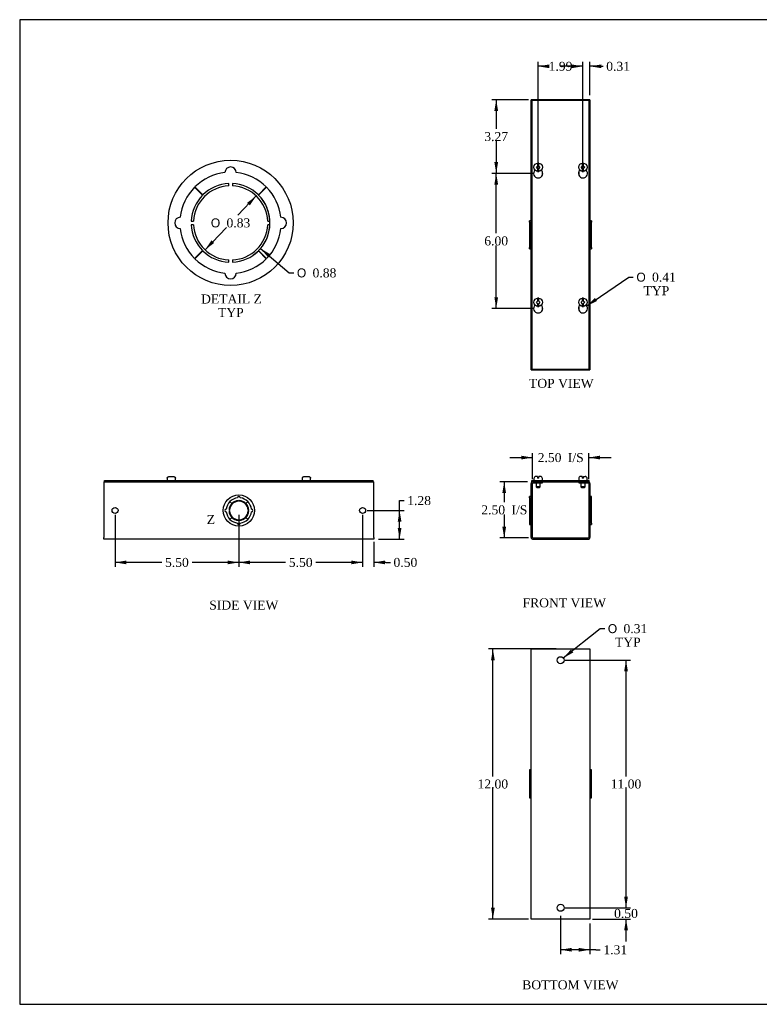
# Model space of a CAD drawing. Header units: inches. Extents: x 0.2 to 65.9, y -0.4 to 43.8.
# Tile 1 of 4: x 0.2 to 33, y 0.1 to 43.8. Entities that reach past the tile are written whole.
import ezdxf
from ezdxf.enums import TextEntityAlignment as Align
from ezdxf.lldxf.tags import DXFTag

# ---------------------------------------------------------------- set-up
doc = ezdxf.new("R2010")
doc.units = ezdxf.units.IN
doc.header["$MEASUREMENT"] = 0
for name, color, linetype in [('COM56306-1', 7, 'Continuous'), ('COM70721-1', 7, 'Continuous'), ('Default', 7, 'Continuous'), ('SCS19515', 7, 'Continuous')]:
    doc.layers.add(name, color=color, linetype=linetype)
doc.styles.add('SEACAD_Solid_Edge_ANSI1_Symbols', font='txt')
doc.styles.add('SEACAD_Times_New_Roman', font='times.ttf')
tags = doc.linetypes.add('CENTER2', pattern=[1.125, 0.75, -0.125, 0.125, -0.125]).pattern_tags.tags
tags[10:11] = [DXFTag(74, 4), DXFTag(75, 0), DXFTag(340, '0'), DXFTag(46, 0.0), DXFTag(50, 0.0), DXFTag(44, 0.0), DXFTag(45, 0.0)]
tags[8:9] = [DXFTag(74, 4), DXFTag(75, 0), DXFTag(340, '0'), DXFTag(46, 0.0), DXFTag(50, 0.0), DXFTag(44, 0.0), DXFTag(45, 0.0)]
tags[6:7] = [DXFTag(74, 4), DXFTag(75, 0), DXFTag(340, '0'), DXFTag(46, 0.0), DXFTag(50, 0.0), DXFTag(44, 0.0), DXFTag(45, 0.0)]
tags[4:5] = [DXFTag(74, 4), DXFTag(75, 0), DXFTag(340, '0'), DXFTag(46, 0.0), DXFTag(50, 0.0), DXFTag(44, 0.0), DXFTag(45, 0.0)]
doc.dimstyles.new('HAMMOND_(STH_-_66x44)', dxfattribs={"dimtxt": 0.4, "dimasz": 0.5, "dimexe": 0.2, "dimexo": 0.2, "dimgap": 0.1, "dimtad": 0, "dimtih": 1, "dimtoh": 1, "dimzin": 0, "dimdsep": 46, "dimtxsty": 'SEACAD_Times_New_Roman', "dimblk1": '_SE_FILLED', "dimblk2": '_SE_FILLED', "dimsah": 1, "dimcen": 0.2, "dimadec": 0, "dimazin": 0, "dimtfac": 0.8, "dimtofl": 0, "dimtmove": 0, "dimatfit": 3, "dimfxl": 1, "dimtolj": 1, "dimtzin": 0, "dimarcsym": 0})

# ---------------------------------------------------------------- blocks, each defined once
blk = doc.blocks.new('SE')
at = {"layer": 'COM56306-1', "color": 7, "linetype": 'Continuous'}
for p, q in [((22.923, 23.371), (25.474, 23.371)), ((22.923, 23.314), (22.923, 23.371)), ((22.923, 23.314), (22.978, 23.314)), ((23.142, 23.314), (25.256, 23.314)), ((25.42, 23.314), (25.474, 23.314)), ((25.474, 23.314), (25.474, 23.371))]:
    blk.add_line(p, q, dxfattribs=at)
at = {"layer": 'COM70721-1', "color": 7, "linetype": 'Continuous'}
for p, q in [((22.892, 20.843), (22.892, 23.228)), ((22.949, 20.843), (22.949, 23.228)), ((22.978, 23.314), (23.142, 23.314)), ((22.978, 23.257), (23.142, 23.257)), ((23.142, 23.257), (23.142, 23.314)), ((23.142, 23.257), (23.392, 23.257)), ((23.392, 23.257), (23.392, 23.314)), ((25.006, 23.314), (25.006, 23.257)), ((25.006, 23.257), (25.256, 23.257)), ((25.256, 23.314), (25.42, 23.314)), ((25.256, 23.257), (25.256, 23.314)), ((25.256, 23.257), (25.42, 23.257)), ((25.449, 23.228), (25.449, 20.843)), ((25.506, 23.228), (25.506, 20.843)), ((22.82, 22.595), (22.82, 22.657)), ((22.892, 22.657), (22.82, 22.657)), ((22.82, 22.595), (22.892, 22.595)), ((22.82, 22.595), (22.82, 22.435)), ((22.82, 22.435), (22.892, 22.435)), ((22.82, 22.435), (22.82, 22.432)), ((22.82, 22.432), (22.892, 22.432)), ((22.82, 22.432), (22.82, 22.098)), ((25.578, 22.657), (25.506, 22.657)), ((25.578, 22.595), (25.506, 22.595)), ((25.578, 22.435), (25.506, 22.435)), ((25.578, 22.432), (25.506, 22.432)), ((25.578, 22.595), (25.578, 22.657)), ((25.578, 22.435), (25.578, 22.595)), ((25.578, 22.432), (25.578, 22.435)), ((25.578, 22.098), (25.578, 22.432)), ((22.82, 22.098), (22.892, 22.098)), ((22.82, 22.098), (22.82, 21.973)), ((22.82, 21.973), (22.892, 21.973)), ((22.82, 21.973), (22.82, 21.64)), ((25.578, 22.098), (25.506, 22.098)), ((25.578, 21.973), (25.506, 21.973)), ((25.578, 21.973), (25.578, 22.098)), ((25.578, 21.64), (25.578, 21.973)), ((22.82, 21.64), (22.892, 21.64)), ((22.82, 21.64), (22.82, 21.636)), ((22.82, 21.636), (22.892, 21.636)), ((22.82, 21.636), (22.82, 21.477)), ((22.82, 21.477), (22.892, 21.477)), ((22.82, 21.477), (22.82, 21.414)), ((25.578, 21.64), (25.506, 21.64)), ((25.578, 21.636), (25.506, 21.636)), ((25.578, 21.477), (25.506, 21.477)), ((25.578, 21.636), (25.578, 21.64)), ((25.578, 21.477), (25.578, 21.636)), ((25.578, 21.477), (25.578, 21.414)), ((22.82, 21.414), (22.892, 21.414)), ((25.506, 21.414), (25.578, 21.414)), ((22.978, 20.814), (25.42, 20.814)), ((22.978, 20.757), (25.42, 20.757))]:
    blk.add_line(p, q, dxfattribs=at)
for centre, radius, start, end in [((22.978, 23.228), 0.086, 90, 180), ((22.978, 23.228), 0.029, 90, 180), ((25.42, 23.228), 0.086, 0, 90), ((25.42, 23.228), 0.029, 0, 90), ((22.978, 20.843), 0.086, 180, 270), ((22.978, 20.843), 0.029, 180, 270), ((25.42, 20.843), 0.086, 270, 0), ((25.42, 20.843), 0.029, 270, 0)]:
    blk.add_arc(centre, radius, start, end, dxfattribs=at)
at = {"layer": 'SCS19515', "color": 7, "linetype": 'Continuous'}
for p, q in [((23.017, 23.456), (23.017, 23.396)), ((23.174, 23.546), (23.107, 23.546)), ((23.109, 23.257), (23.109, 23.089)), ((23.174, 23.546), (23.174, 23.471)), ((23.234, 23.471), (23.174, 23.471)), ((23.302, 23.546), (23.234, 23.546)), ((23.234, 23.471), (23.234, 23.546)), ((23.299, 23.089), (23.299, 23.257)), ((23.392, 23.396), (23.392, 23.456)), ((25.006, 23.456), (25.006, 23.396)), ((25.163, 23.546), (25.096, 23.546)), ((25.098, 23.257), (25.098, 23.089)), ((25.163, 23.546), (25.163, 23.471)), ((25.223, 23.471), (25.163, 23.471)), ((25.223, 23.546), (25.291, 23.546)), ((25.223, 23.471), (25.223, 23.546)), ((25.288, 23.089), (25.288, 23.257)), ((25.381, 23.396), (25.381, 23.456)), ((23.299, 23.089), (23.109, 23.089)), ((23.109, 23.089), (23.139, 23.059)), ((23.139, 23.059), (23.269, 23.059)), ((23.269, 23.059), (23.299, 23.089)), ((25.288, 23.089), (25.098, 23.089)), ((25.098, 23.089), (25.128, 23.059)), ((25.128, 23.059), (25.258, 23.059)), ((25.258, 23.059), (25.288, 23.089))]:
    blk.add_line(p, q, dxfattribs=at)
for centre, radius, start, end in [((23.107, 23.456), 0.09, 90, 180), ((23.042, 23.396), 0.025, 180, 270), ((23.302, 23.456), 0.09, 0, 90), ((23.367, 23.396), 0.025, 270, 0), ((25.096, 23.456), 0.09, 90, 180), ((25.031, 23.396), 0.025, 180, 270), ((25.291, 23.456), 0.09, 0, 90), ((25.356, 23.396), 0.025, 270, 0)]:
    blk.add_arc(centre, radius, start, end, dxfattribs=at)
blk = doc.blocks.new('SE1')
at = {"layer": 'COM56306-1', "color": 7, "linetype": 'Continuous'}
for p, q in [((22.923, 40.253), (22.923, 28.315)), ((25.474, 40.253), (22.923, 40.253)), ((25.474, 28.315), (25.474, 40.253)), ((22.923, 28.315), (25.474, 28.315))]:
    blk.add_line(p, q, dxfattribs=at)
for centre in [(23.204, 37.012), (25.193, 37.012), (23.204, 31.012), (25.193, 31.012)]:
    blk.add_arc(centre, 0.203, 133.5511, 46.4489, dxfattribs=at)
at = {"layer": 'COM70721-1', "color": 7, "linetype": 'Continuous'}
for p, q in [((22.892, 28.284), (22.892, 40.284)), ((22.978, 40.284), (22.892, 40.284)), ((23.142, 40.284), (22.978, 40.284)), ((25.256, 40.284), (23.142, 40.284)), ((23.142, 40.253), (23.142, 40.284)), ((25.42, 40.284), (25.256, 40.284)), ((25.256, 40.284), (25.256, 40.253)), ((25.506, 40.284), (25.42, 40.284)), ((25.506, 40.284), (25.506, 28.284)), ((23.392, 36.934), (23.392, 37.09)), ((25.006, 37.09), (25.006, 36.934)), ((22.82, 34.843), (22.82, 34.906)), ((22.892, 34.906), (22.82, 34.906)), ((22.82, 34.843), (22.892, 34.843)), ((22.82, 34.843), (22.82, 34.684)), ((22.82, 34.684), (22.892, 34.684)), ((22.82, 34.684), (22.82, 34.68)), ((22.82, 34.68), (22.892, 34.68)), ((22.82, 34.68), (22.82, 34.347)), ((25.578, 34.906), (25.506, 34.906)), ((25.578, 34.843), (25.506, 34.843)), ((25.578, 34.684), (25.506, 34.684)), ((25.578, 34.68), (25.506, 34.68)), ((25.578, 34.906), (25.578, 34.843)), ((25.578, 34.684), (25.578, 34.843)), ((25.578, 34.68), (25.578, 34.684)), ((25.578, 34.347), (25.578, 34.68)), ((22.82, 34.347), (22.892, 34.347)), ((22.82, 34.347), (22.82, 34.222)), ((22.82, 34.222), (22.892, 34.222)), ((22.82, 34.222), (22.82, 33.888)), ((25.578, 34.347), (25.506, 34.347)), ((25.578, 34.222), (25.506, 34.222)), ((25.578, 34.222), (25.578, 34.347)), ((25.578, 33.888), (25.578, 34.222)), ((22.82, 33.888), (22.82, 33.885)), ((22.82, 33.888), (22.892, 33.888)), ((22.82, 33.885), (22.892, 33.885)), ((22.82, 33.885), (22.82, 33.725)), ((22.82, 33.725), (22.892, 33.725)), ((22.82, 33.663), (22.82, 33.725)), ((25.578, 33.888), (25.506, 33.888)), ((25.578, 33.885), (25.506, 33.885)), ((25.578, 33.725), (25.506, 33.725)), ((25.578, 33.885), (25.578, 33.888)), ((25.578, 33.725), (25.578, 33.885)), ((25.578, 33.725), (25.578, 33.663)), ((22.82, 33.663), (22.892, 33.663)), ((25.506, 33.663), (25.578, 33.663)), ((23.392, 30.934), (23.392, 31.09)), ((25.006, 31.09), (25.006, 30.934)), ((22.892, 28.284), (22.978, 28.284)), ((22.978, 28.284), (23.142, 28.284)), ((23.142, 28.284), (23.142, 28.315)), ((23.142, 28.284), (25.256, 28.284)), ((25.256, 28.315), (25.256, 28.284)), ((25.256, 28.284), (25.42, 28.284)), ((25.42, 28.284), (25.506, 28.284))]:
    blk.add_line(p, q, dxfattribs=at)
at = {"layer": 'SCS19515', "color": 7, "linetype": 'Continuous'}
for p, q in [((23.125, 37.284), (23.174, 37.333)), ((23.174, 37.235), (23.125, 37.284)), ((23.174, 37.468), (23.174, 37.377)), ((23.174, 37.377), (23.174, 37.333)), ((23.174, 37.235), (23.174, 37.191)), ((23.174, 37.191), (23.174, 37.1)), ((23.234, 37.377), (23.234, 37.468)), ((23.234, 37.333), (23.234, 37.377)), ((23.234, 37.333), (23.283, 37.284)), ((23.283, 37.284), (23.234, 37.235)), ((23.234, 37.191), (23.234, 37.235)), ((23.234, 37.1), (23.234, 37.191)), ((25.114, 37.284), (25.163, 37.333)), ((25.163, 37.235), (25.114, 37.284)), ((25.163, 37.468), (25.163, 37.377)), ((25.163, 37.377), (25.163, 37.333)), ((25.163, 37.235), (25.163, 37.191)), ((25.163, 37.191), (25.163, 37.1)), ((25.223, 37.377), (25.223, 37.468)), ((25.223, 37.333), (25.223, 37.377)), ((25.223, 37.333), (25.272, 37.284)), ((25.272, 37.284), (25.223, 37.235)), ((25.223, 37.191), (25.223, 37.235)), ((25.223, 37.1), (25.223, 37.191)), ((23.125, 31.284), (23.174, 31.333)), ((23.174, 31.235), (23.125, 31.284)), ((23.174, 31.468), (23.174, 31.377)), ((23.174, 31.377), (23.174, 31.333)), ((23.174, 31.235), (23.174, 31.191)), ((23.174, 31.191), (23.174, 31.1)), ((23.234, 31.377), (23.234, 31.468)), ((23.234, 31.333), (23.234, 31.377)), ((23.234, 31.333), (23.283, 31.284)), ((23.283, 31.284), (23.234, 31.235)), ((23.234, 31.191), (23.234, 31.235)), ((23.234, 31.1), (23.234, 31.191)), ((25.114, 31.284), (25.163, 31.333)), ((25.163, 31.235), (25.114, 31.284)), ((25.163, 31.468), (25.163, 31.377)), ((25.163, 31.377), (25.163, 31.333)), ((25.163, 31.235), (25.163, 31.191)), ((25.163, 31.191), (25.163, 31.1)), ((25.223, 31.377), (25.223, 31.468)), ((25.223, 31.333), (25.223, 31.377)), ((25.223, 31.333), (25.272, 31.284)), ((25.272, 31.284), (25.223, 31.235)), ((25.223, 31.191), (25.223, 31.235)), ((25.223, 31.1), (25.223, 31.191))]:
    blk.add_line(p, q, dxfattribs=at)
for centre in [(23.204, 37.284), (25.193, 37.284), (23.204, 31.284), (25.193, 31.284)]:
    blk.add_circle(centre, 0.187, dxfattribs=at)
for centre, start, end in [((23.204, 37.284), 80.7303, 99.2697), ((25.193, 37.284), 80.7303, 99.2697), ((23.204, 37.284), 260.7303, 279.2697), ((25.193, 37.284), 260.7303, 279.2697), ((23.204, 31.284), 80.7303, 99.2697), ((23.204, 31.284), 260.7303, 279.2697), ((25.193, 31.284), 80.7303, 99.2697), ((25.193, 31.284), 260.7303, 279.2697)]:
    blk.add_arc(centre, 0.186, start, end, dxfattribs=at)
blk = doc.blocks.new('SE2')
at = {"layer": 'COM70721-1', "color": 7, "linetype": 'Continuous'}
for p, q in [((22.892, 15.886), (22.978, 15.886)), ((22.892, 3.886), (22.892, 15.886)), ((22.978, 15.886), (25.42, 15.886)), ((25.42, 15.886), (25.506, 15.886)), ((25.506, 15.886), (25.506, 3.886)), ((22.82, 10.508), (22.82, 10.445)), ((22.892, 10.508), (22.82, 10.508)), ((25.578, 10.508), (25.506, 10.508)), ((25.578, 10.445), (25.578, 10.508)), ((22.82, 10.445), (22.892, 10.445)), ((22.82, 10.445), (22.82, 10.286)), ((22.82, 10.286), (22.892, 10.286)), ((22.82, 10.286), (22.82, 10.282)), ((22.82, 10.282), (22.892, 10.282)), ((22.82, 10.282), (22.82, 9.949)), ((25.578, 10.445), (25.506, 10.445)), ((25.578, 10.286), (25.506, 10.286)), ((25.578, 10.282), (25.506, 10.282)), ((25.578, 10.286), (25.578, 10.445)), ((25.578, 10.282), (25.578, 10.286)), ((25.578, 9.949), (25.578, 10.282)), ((22.82, 9.949), (22.892, 9.949)), ((22.82, 9.949), (22.82, 9.824)), ((22.82, 9.824), (22.892, 9.824)), ((22.82, 9.824), (22.82, 9.49)), ((25.578, 9.949), (25.506, 9.949)), ((25.578, 9.824), (25.506, 9.824)), ((25.578, 9.824), (25.578, 9.949)), ((25.578, 9.49), (25.578, 9.824)), ((22.82, 9.49), (22.892, 9.49)), ((22.82, 9.49), (22.82, 9.487)), ((22.82, 9.487), (22.892, 9.487)), ((22.82, 9.487), (22.82, 9.327)), ((22.82, 9.327), (22.892, 9.327)), ((22.82, 9.327), (22.82, 9.265)), ((22.82, 9.265), (22.892, 9.265)), ((25.578, 9.49), (25.506, 9.49)), ((25.578, 9.487), (25.506, 9.487)), ((25.578, 9.327), (25.506, 9.327)), ((25.506, 9.265), (25.578, 9.265)), ((25.578, 9.487), (25.578, 9.49)), ((25.578, 9.327), (25.578, 9.487)), ((25.578, 9.265), (25.578, 9.327)), ((22.978, 3.886), (22.892, 3.886)), ((25.42, 3.886), (22.978, 3.886)), ((25.506, 3.886), (25.42, 3.886))]:
    blk.add_line(p, q, dxfattribs=at)
for centre in [(24.199, 15.386), (24.199, 4.386)]:
    blk.add_circle(centre, 0.156, dxfattribs=at)
blk = doc.blocks.new('SE4')
at = {"layer": 'COM56306-1', "color": 7, "linetype": 'Continuous'}
for p, q in [((3.937, 23.371), (15.875, 23.371)), ((3.937, 23.314), (3.937, 23.371)), ((3.937, 23.314), (15.875, 23.314)), ((15.875, 23.314), (15.875, 23.371))]:
    blk.add_line(p, q, dxfattribs=at)
at = {"layer": 'COM70721-1', "color": 7, "linetype": 'Continuous'}
for p, q in [((3.906, 23.314), (3.937, 23.314)), ((3.906, 23.314), (3.906, 23.228)), ((3.906, 23.228), (3.906, 20.843)), ((15.875, 23.314), (15.906, 23.314)), ((15.906, 23.228), (15.906, 23.314)), ((15.906, 20.843), (15.906, 23.228)), ((9.507, 22.432), (9.595, 22.344)), ((9.598, 22.346), (9.51, 22.435)), ((9.886, 22.448), (9.886, 22.473)), ((9.926, 22.473), (9.926, 22.448)), ((10.302, 22.435), (10.214, 22.346)), ((10.217, 22.344), (10.306, 22.432)), ((9.469, 22.056), (9.494, 22.056)), ((9.494, 22.016), (9.469, 22.016)), ((10.318, 22.056), (10.343, 22.056)), ((10.343, 22.016), (10.318, 22.016)), ((9.595, 21.728), (9.507, 21.64)), ((9.51, 21.636), (9.598, 21.725)), ((9.886, 21.599), (9.886, 21.624)), ((9.926, 21.624), (9.926, 21.599)), ((10.214, 21.725), (10.302, 21.636)), ((10.306, 21.64), (10.217, 21.728)), ((3.906, 20.757), (3.906, 20.843)), ((15.906, 20.757), (3.906, 20.757)), ((15.906, 20.843), (15.906, 20.757))]:
    blk.add_line(p, q, dxfattribs=at)
for centre in [(4.406, 22.036), (15.406, 22.036)]:
    blk.add_circle(centre, 0.133, dxfattribs=at)
for centre, radius, start, end in [((9.906, 22.036), 0.563, 135.25, 173.6206), ((9.906, 22.036), 0.438, 135.25, 177.3799), ((9.906, 22.036), 0.413, 92.7791, 177.2209), ((9.906, 22.036), 0.563, 96.3794, 134.75), ((9.906, 22.036), 0.438, 92.6201, 134.75), ((9.906, 22.595), 0.0625, 0, 180), ((9.906, 22.036), 0.438, 45.25, 87.3799), ((9.906, 22.036), 0.413, 2.7791, 87.2209), ((9.906, 22.036), 0.562, 45.25, 83.6206), ((9.906, 22.036), 0.438, 2.6201, 44.75), ((9.906, 22.036), 0.562, 6.3794, 44.75), ((9.347, 22.036), 0.0625, 90, 270), ((9.906, 22.036), 0.563, 186.3794, 224.75), ((9.906, 22.036), 0.438, 182.6201, 224.75), ((9.906, 22.036), 0.413, 182.7791, 267.2209), ((9.906, 22.036), 0.413, 272.7791, 357.2209), ((9.906, 22.036), 0.438, 315.25, 357.3799), ((9.906, 22.036), 0.562, 315.25, 353.6206), ((10.465, 22.036), 0.0625, 270, 90), ((9.906, 22.036), 0.563, 225.25, 263.6206), ((9.906, 22.036), 0.438, 225.25, 267.3799), ((9.906, 21.477), 0.0625, 180, 0), ((9.906, 22.036), 0.438, 272.6201, 314.75), ((9.906, 22.036), 0.562, 276.3794, 314.75)]:
    blk.add_arc(centre, radius, start, end, dxfattribs=at)
at = {"layer": 'SCS19515', "color": 7, "linetype": 'Continuous'}
for p, q in [((6.719, 23.456), (6.719, 23.396)), ((6.722, 23.471), (6.72, 23.471)), ((6.813, 23.546), (6.999, 23.546)), ((7.09, 23.471), (7.092, 23.471)), ((7.094, 23.396), (7.094, 23.456)), ((12.719, 23.456), (12.719, 23.396)), ((12.722, 23.471), (12.72, 23.471)), ((12.813, 23.546), (12.999, 23.546)), ((13.09, 23.471), (13.092, 23.471)), ((13.094, 23.396), (13.094, 23.456))]:
    blk.add_line(p, q, dxfattribs=at)
for centre, radius, start, end in [((6.809, 23.456), 0.09, 170.4059, 180), ((6.744, 23.396), 0.025, 180, 270), ((7.069, 23.396), 0.025, 270, 0), ((7.004, 23.456), 0.09, 0, 9.5941), ((12.809, 23.456), 0.09, 170.4059, 180), ((12.744, 23.396), 0.025, 180, 270), ((13.069, 23.396), 0.025, 270, 0), ((13.004, 23.456), 0.09, 0, 9.5941)]:
    blk.add_arc(centre, radius, start, end, dxfattribs=at)
for points in [[(6.722, 23.471), (6.723, 23.476), (6.725, 23.482), (6.728, 23.492), (6.731, 23.497), (6.736, 23.506), (6.739, 23.51), (6.746, 23.518), (6.75, 23.522), (6.758, 23.529), (6.763, 23.532), (6.772, 23.537), (6.777, 23.539), (6.787, 23.543), (6.792, 23.544), (6.803, 23.546), (6.808, 23.546), (6.813, 23.546)], [(6.999, 23.546), (7.004, 23.546), (7.01, 23.546), (7.02, 23.544), (7.025, 23.543), (7.035, 23.539), (7.04, 23.537), (7.05, 23.532), (7.054, 23.529), (7.062, 23.522), (7.066, 23.518), (7.073, 23.51), (7.076, 23.506), (7.082, 23.497), (7.084, 23.492), (7.088, 23.482), (7.089, 23.476), (7.09, 23.471)], [(12.722, 23.471), (12.723, 23.476), (12.725, 23.482), (12.728, 23.492), (12.731, 23.497), (12.736, 23.506), (12.739, 23.51), (12.746, 23.518), (12.75, 23.522), (12.758, 23.529), (12.763, 23.532), (12.772, 23.537), (12.777, 23.539), (12.787, 23.543), (12.792, 23.544), (12.803, 23.546), (12.808, 23.546), (12.813, 23.546)], [(12.999, 23.546), (13.004, 23.546), (13.01, 23.546), (13.02, 23.544), (13.025, 23.543), (13.035, 23.539), (13.04, 23.537), (13.05, 23.532), (13.054, 23.529), (13.062, 23.522), (13.066, 23.518), (13.073, 23.51), (13.076, 23.506), (13.082, 23.497), (13.084, 23.492), (13.088, 23.482), (13.089, 23.476), (13.09, 23.471)]]:
    blk.add_open_spline(points, degree=3, knots=[0, 0, 0, 0, 0.125, 0.125, 0.25, 0.25, 0.375, 0.375, 0.5, 0.5, 0.625, 0.625, 0.75, 0.75, 0.875, 0.875, 1, 1, 1, 1], dxfattribs=at)
blk = doc.blocks.new('DMBLK448')
at = {"layer": 'Default', "linetype": 'Continuous', "transparency": 16777216}
for points in [[(22.449, 24.47), (22.449, 24.303), (22.949, 24.387)], [(25.949, 24.47), (25.449, 24.387), (25.949, 24.303)]]:
    blk.add_hatch(color=7, dxfattribs=at).paths.add_polyline_path(points)
at = {"layer": 'Default', "color": 7, "linetype": 'Continuous', "transparency": 16777216}
for p, q in [((22.949, 23.428), (22.949, 24.587)), ((25.449, 23.428), (25.449, 24.587)), ((21.949, 24.387), (22.949, 24.387)), ((25.449, 24.387), (26.449, 24.387))]:
    blk.add_line(p, q, dxfattribs=at)
at = {"layer": 'Default', "color": 7, "linetype": 'Continuous', "transparency": 16777216, "style": 'SEACAD_Times_New_Roman'}
for s, p in [('2.50', (23.182, 24.587)), ('I/S', (24.523, 24.587))]:
    blk.add_text(s, height=0.4, dxfattribs=at).set_placement(p, align=Align.TOP_LEFT)
blk = doc.blocks.new('_SE_FILLED')
at = {"color": 0}
blk.add_line((0, 0), (-1, 0), dxfattribs=at)
blk.add_solid([(0, 0), (-1, -0.1665), (-1, 0.1665), (0, 0)], dxfattribs=at)
blk = doc.blocks.new('DMBLK449')
at = {"layer": 'Default', "linetype": 'Continuous', "transparency": 16777216}
for points in [[(21.611, 22.814), (21.778, 22.814), (21.694, 23.314)], [(21.611, 21.314), (21.694, 20.814), (21.778, 21.314)]]:
    blk.add_hatch(color=7, dxfattribs=at).paths.add_polyline_path(points)
at = {"layer": 'Default', "color": 7, "linetype": 'Continuous', "transparency": 16777216}
for p, q in [((22.723, 23.314), (21.494, 23.314)), ((21.694, 23.314), (21.694, 22.404)), ((21.694, 21.864), (21.694, 20.814)), ((22.778, 20.814), (21.494, 20.814))]:
    blk.add_line(p, q, dxfattribs=at)
at = {"layer": 'Default', "color": 7, "linetype": 'Continuous', "transparency": 16777216, "style": 'SEACAD_Times_New_Roman'}
for s, p in [('2.50', (20.677, 22.264)), ('I/S', (22.019, 22.264))]:
    blk.add_text(s, height=0.4, dxfattribs=at).set_placement(p, align=Align.TOP_LEFT)
blk = doc.blocks.new('DMBLK450')
at = {"layer": 'Default', "linetype": 'Continuous', "transparency": 16777216}
for points in [[(21.109, 15.386), (21.275, 15.386), (21.192, 15.886)], [(21.109, 4.386), (21.192, 3.886), (21.275, 4.386)]]:
    blk.add_hatch(color=7, dxfattribs=at).paths.add_polyline_path(points)
at = {"layer": 'Default', "color": 7, "linetype": 'Continuous', "transparency": 16777216}
for p, q in [((23.999, 15.886), (20.992, 15.886)), ((21.192, 10.226), (21.192, 15.886)), ((21.192, 3.886), (21.192, 9.686)), ((22.778, 3.886), (20.992, 3.886))]:
    blk.add_line(p, q, dxfattribs=at)
at = {"layer": 'Default', "color": 7, "linetype": 'Continuous', "transparency": 16777216, "style": 'SEACAD_Times_New_Roman'}
blk.add_text('12.00', height=0.4, dxfattribs=at).set_placement((20.509, 10.086), align=Align.TOP_LEFT)
blk = doc.blocks.new('DMBLK451')
at = {"layer": 'Default', "linetype": 'Continuous', "transparency": 16777216}
for points in [[(27.191, 4.886), (27.024, 4.886), (27.108, 4.386)], [(27.191, 3.386), (27.108, 3.886), (27.024, 3.386)]]:
    blk.add_hatch(color=7, dxfattribs=at).paths.add_polyline_path(points)
at = {"layer": 'Default', "color": 7, "linetype": 'Continuous', "transparency": 16777216}
for p, q in [((27.108, 4.386), (27.108, 5.386)), ((24.399, 4.386), (27.308, 4.386)), ((25.62, 3.886), (27.308, 3.886)), ((27.108, 2.886), (27.108, 3.886))]:
    blk.add_line(p, q, dxfattribs=at)
at = {"layer": 'Default', "color": 7, "linetype": 'Continuous', "transparency": 16777216, "style": 'SEACAD_Times_New_Roman'}
blk.add_text('0.50', height=0.4, dxfattribs=at).set_placement((26.577, 4.336), align=Align.TOP_LEFT)
blk = doc.blocks.new('DMBLK452')
at = {"layer": 'Default', "linetype": 'Continuous', "transparency": 16777216}
for points in [[(27.191, 14.886), (27.108, 15.386), (27.024, 14.886)], [(27.191, 4.886), (27.024, 4.886), (27.108, 4.386)]]:
    blk.add_hatch(color=7, dxfattribs=at).paths.add_polyline_path(points)
at = {"layer": 'Default', "color": 7, "linetype": 'Continuous', "transparency": 16777216}
for p, q in [((24.399, 15.386), (27.308, 15.386)), ((27.108, 10.226), (27.108, 15.386)), ((27.108, 4.386), (27.108, 9.686)), ((24.399, 4.386), (27.308, 4.386))]:
    blk.add_line(p, q, dxfattribs=at)
at = {"layer": 'Default', "color": 7, "linetype": 'Continuous', "transparency": 16777216, "style": 'SEACAD_Times_New_Roman'}
blk.add_text('11.00', height=0.4, dxfattribs=at).set_placement((26.425, 10.086), align=Align.TOP_LEFT)
blk = doc.blocks.new('DMBLK453')
at = {"layer": 'Default', "linetype": 'Continuous', "transparency": 16777216}
for points in [[(24.699, 2.438), (24.699, 2.605), (24.199, 2.522)], [(25.006, 2.438), (25.506, 2.522), (25.006, 2.605)]]:
    blk.add_hatch(color=7, dxfattribs=at).paths.add_polyline_path(points)
at = {"layer": 'Default', "color": 7, "linetype": 'Continuous', "transparency": 16777216}
for p, q in [((24.199, 4.03), (24.199, 2.322)), ((25.506, 3.686), (25.506, 2.322)), ((25.761, 2.522), (24.199, 2.522)), ((25.761, 2.522), (25.961, 2.522))]:
    blk.add_line(p, q, dxfattribs=at)
at = {"layer": 'Default', "color": 7, "linetype": 'Continuous', "transparency": 16777216, "style": 'SEACAD_Times_New_Roman'}
blk.add_text('1.31', height=0.4, dxfattribs=at).set_placement((26.101, 2.722), align=Align.TOP_LEFT)
blk = doc.blocks.new('DMBLK454')
at = {"layer": 'Default', "linetype": 'Continuous', "transparency": 16777216}
for points in [[(21.257, 39.784), (21.424, 39.784), (21.34, 40.284)], [(21.257, 37.512), (21.34, 37.012), (21.424, 37.512)]]:
    blk.add_hatch(color=7, dxfattribs=at).paths.add_polyline_path(points)
at = {"layer": 'Default', "color": 7, "linetype": 'Continuous', "transparency": 16777216}
for p, q in [((22.778, 40.284), (21.14, 40.284)), ((21.34, 40.284), (21.34, 38.988)), ((21.34, 38.448), (21.34, 37.012)), ((23.004, 37.012), (21.14, 37.012))]:
    blk.add_line(p, q, dxfattribs=at)
at = {"layer": 'Default', "color": 7, "linetype": 'Continuous', "transparency": 16777216, "style": 'SEACAD_Times_New_Roman'}
blk.add_text('3.27', height=0.4, dxfattribs=at).set_placement((20.81, 38.848), align=Align.TOP_LEFT)
blk = doc.blocks.new('DMBLK455')
at = {"layer": 'Default', "linetype": 'Continuous', "transparency": 16777216}
for points in [[(21.257, 36.512), (21.424, 36.512), (21.34, 37.012)], [(21.257, 31.512), (21.34, 31.012), (21.424, 31.512)]]:
    blk.add_hatch(color=7, dxfattribs=at).paths.add_polyline_path(points)
at = {"layer": 'Default', "color": 7, "linetype": 'Continuous', "transparency": 16777216}
for p, q in [((23.004, 37.012), (21.14, 37.012)), ((21.34, 34.352), (21.34, 37.012)), ((21.34, 31.012), (21.34, 33.812)), ((23.004, 31.012), (21.14, 31.012))]:
    blk.add_line(p, q, dxfattribs=at)
at = {"layer": 'Default', "color": 7, "linetype": 'Continuous', "transparency": 16777216, "style": 'SEACAD_Times_New_Roman'}
blk.add_text('6.00', height=0.4, dxfattribs=at).set_placement((20.81, 34.212), align=Align.TOP_LEFT)
blk = doc.blocks.new('DMBLK456')
at = {"layer": 'Default', "linetype": 'Continuous', "transparency": 16777216}
for points in [[(24.693, 41.851), (24.693, 41.685), (25.193, 41.768)], [(26.006, 41.851), (25.506, 41.768), (26.006, 41.685)]]:
    blk.add_hatch(color=7, dxfattribs=at).paths.add_polyline_path(points)
at = {"layer": 'Default', "color": 7, "linetype": 'Continuous', "transparency": 16777216}
for p, q in [((25.193, 41.768), (24.193, 41.768)), ((25.193, 37.212), (25.193, 41.968)), ((25.506, 40.484), (25.506, 41.968)), ((25.887, 41.768), (25.506, 41.768)), ((25.887, 41.768), (26.087, 41.768))]:
    blk.add_line(p, q, dxfattribs=at)
at = {"layer": 'Default', "color": 7, "linetype": 'Continuous', "transparency": 16777216, "style": 'SEACAD_Times_New_Roman'}
blk.add_text('0.31', height=0.4, dxfattribs=at).set_placement((26.227, 41.968), align=Align.TOP_LEFT)
blk = doc.blocks.new('DMBLK457')
at = {"layer": 'Default', "linetype": 'Continuous', "transparency": 16777216}
for points in [[(23.704, 41.851), (23.204, 41.768), (23.704, 41.685)], [(24.693, 41.851), (24.693, 41.685), (25.193, 41.768)]]:
    blk.add_hatch(color=7, dxfattribs=at).paths.add_polyline_path(points)
at = {"layer": 'Default', "color": 7, "linetype": 'Continuous', "transparency": 16777216}
for p, q in [((23.204, 37.212), (23.204, 41.968)), ((23.528, 41.768), (23.204, 41.768)), ((25.193, 41.768), (24.869, 41.768)), ((25.193, 37.212), (25.193, 41.968))]:
    blk.add_line(p, q, dxfattribs=at)
at = {"layer": 'Default', "color": 7, "linetype": 'Continuous', "transparency": 16777216, "style": 'SEACAD_Times_New_Roman'}
blk.add_text('1.99', height=0.4, dxfattribs=at).set_placement((23.668, 41.968), align=Align.TOP_LEFT)
blk = doc.blocks.new('DMBLK458')
at = {"layer": 'Default', "linetype": 'Continuous', "transparency": 16777216}
blk.add_hatch(color=7, dxfattribs=at).paths.add_polyline_path([(25.727, 31.478), (25.361, 31.127), (25.821, 31.34)])
at = {"layer": 'Default', "color": 7, "linetype": 'Continuous', "transparency": 16777216}
for p, q in [((25.361, 31.127), (27.227, 32.401)), ((27.227, 32.401), (27.427, 32.401))]:
    blk.add_line(p, q, dxfattribs=at)
for s, style, p in [('O', 'SEACAD_Solid_Edge_ANSI1_Symbols', (27.567, 32.601)), ('0.41', 'SEACAD_Times_New_Roman', (28.263, 32.601)), ('TYP', 'SEACAD_Times_New_Roman', (27.886, 32.001))]:
    blk.add_text(s, height=0.4, dxfattribs=dict(at, style=style)).set_placement(p, align=Align.TOP_LEFT)
blk = doc.blocks.new('DMBLK459')
at = {"layer": 'Default', "linetype": 'Continuous', "transparency": 16777216}
blk.add_hatch(color=7, dxfattribs=at).paths.add_polyline_path([(24.66, 15.86), (24.321, 15.483), (24.764, 15.73)])
at = {"layer": 'Default', "color": 7, "linetype": 'Continuous', "transparency": 16777216}
for p, q in [((24.321, 15.483), (25.959, 16.788)), ((25.959, 16.788), (26.159, 16.788))]:
    blk.add_line(p, q, dxfattribs=at)
for s, style, p in [('O', 'SEACAD_Solid_Edge_ANSI1_Symbols', (26.299, 16.988)), ('0.31', 'SEACAD_Times_New_Roman', (26.995, 16.988)), ('TYP', 'SEACAD_Times_New_Roman', (26.618, 16.388))]:
    blk.add_text(s, height=0.4, dxfattribs=dict(at, style=style)).set_placement(p, align=Align.TOP_LEFT)
blk = doc.blocks.new('DMBLK460')
at = {"layer": 'Default', "linetype": 'Continuous', "transparency": 16777216}
for points in [[(14.906, 19.646), (15.406, 19.729), (14.906, 19.812)], [(16.406, 19.646), (16.406, 19.812), (15.906, 19.729)]]:
    blk.add_hatch(color=7, dxfattribs=at).paths.add_polyline_path(points)
at = {"layer": 'Default', "color": 7, "linetype": 'Continuous', "transparency": 16777216}
for p, q in [((15.406, 21.836), (15.406, 19.529)), ((15.906, 20.643), (15.906, 19.529)), ((15.406, 19.729), (14.406, 19.729)), ((16.437, 19.729), (15.906, 19.729)), ((16.437, 19.729), (16.637, 19.729))]:
    blk.add_line(p, q, dxfattribs=at)
at = {"layer": 'Default', "color": 7, "linetype": 'Continuous', "transparency": 16777216, "style": 'SEACAD_Times_New_Roman'}
blk.add_text('0.50', height=0.4, dxfattribs=at).set_placement((16.777, 19.929), align=Align.TOP_LEFT)
blk = doc.blocks.new('DMBLK461')
at = {"layer": 'Default', "linetype": 'Continuous', "transparency": 16777216}
for points in [[(10.406, 19.646), (10.406, 19.812), (9.906, 19.729)], [(14.906, 19.646), (15.406, 19.729), (14.906, 19.812)]]:
    blk.add_hatch(color=7, dxfattribs=at).paths.add_polyline_path(points)
at = {"layer": 'Default', "color": 7, "linetype": 'Continuous', "transparency": 16777216}
for p, q in [((9.906, 21.836), (9.906, 19.529)), ((15.406, 21.836), (15.406, 19.529)), ((11.985, 19.729), (9.906, 19.729)), ((15.406, 19.729), (13.327, 19.729))]:
    blk.add_line(p, q, dxfattribs=at)
at = {"layer": 'Default', "color": 7, "linetype": 'Continuous', "transparency": 16777216, "style": 'SEACAD_Times_New_Roman'}
blk.add_text('5.50', height=0.4, dxfattribs=at).set_placement((12.125, 19.929), align=Align.TOP_LEFT)
blk = doc.blocks.new('DMBLK462')
at = {"layer": 'Default', "linetype": 'Continuous', "transparency": 16777216}
for points in [[(4.906, 19.646), (4.906, 19.812), (4.406, 19.729)], [(9.406, 19.646), (9.906, 19.729), (9.406, 19.812)]]:
    blk.add_hatch(color=7, dxfattribs=at).paths.add_polyline_path(points)
at = {"layer": 'Default', "color": 7, "linetype": 'Continuous', "transparency": 16777216}
for p, q in [((4.406, 21.836), (4.406, 19.529)), ((9.906, 21.836), (9.906, 19.529)), ((6.485, 19.729), (4.406, 19.729)), ((9.906, 19.729), (7.827, 19.729))]:
    blk.add_line(p, q, dxfattribs=at)
at = {"layer": 'Default', "color": 7, "linetype": 'Continuous', "transparency": 16777216, "style": 'SEACAD_Times_New_Roman'}
blk.add_text('5.50', height=0.4, dxfattribs=at).set_placement((6.625, 19.929), align=Align.TOP_LEFT)
blk = doc.blocks.new('DMBLK463')
at = {"layer": 'Default', "linetype": 'Continuous', "transparency": 16777216}
for points in [[(17.13, 21.536), (17.046, 22.036), (16.963, 21.536)], [(17.13, 21.257), (16.963, 21.257), (17.046, 20.757)]]:
    blk.add_hatch(color=7, dxfattribs=at).paths.add_polyline_path(points)
at = {"layer": 'Default', "color": 7, "linetype": 'Continuous', "transparency": 16777216}
for p, q in [((17.046, 22.478), (17.246, 22.478)), ((17.046, 20.757), (17.046, 22.478)), ((15.606, 22.036), (17.246, 22.036)), ((16.106, 20.757), (17.246, 20.757))]:
    blk.add_line(p, q, dxfattribs=at)
at = {"layer": 'Default', "color": 7, "linetype": 'Continuous', "transparency": 16777216, "style": 'SEACAD_Times_New_Roman'}
blk.add_text('1.28', height=0.4, dxfattribs=at).set_placement((17.386, 22.678), align=Align.TOP_LEFT)
blk = doc.blocks.new('SE9')
at = {"color": 7, "linetype": 'Continuous', "style": 'SEACAD_Times_New_Roman'}
blk.add_text('Z', height=0.4, dxfattribs=at).set_placement((8.478, 21.834), align=Align.TOP_LEFT)
blk = doc.blocks.new('SE8')
at = {"layer": 'Default', "color": 7, "linetype": 'CENTER2'}
blk.add_circle((9.906, 22.036), 0.695, dxfattribs=at)
at = {"layer": 'Default'}
blk.add_blockref('SE9', (0, 0), dxfattribs=at)
blk = doc.blocks.new('SE10')
at = {"layer": 'COM70721-1', "color": 7, "linetype": 'Continuous'}
for p, q in [((7.942, 36.396), (8.297, 36.044)), ((8.308, 36.054), (7.956, 36.41)), ((9.46, 36.46), (9.46, 36.56)), ((9.62, 36.56), (9.62, 36.46)), ((11.124, 36.41), (10.772, 36.054)), ((10.783, 36.044), (11.138, 36.396)), ((7.792, 34.892), (7.892, 34.892)), ((7.892, 34.732), (7.792, 34.732)), ((11.188, 34.892), (11.288, 34.892)), ((11.288, 34.732), (11.188, 34.732)), ((8.297, 33.58), (7.942, 33.228)), ((7.956, 33.214), (8.308, 33.569)), ((10.772, 33.569), (11.124, 33.214)), ((11.138, 33.228), (10.783, 33.58)), ((9.46, 33.063), (9.46, 33.164)), ((9.62, 33.164), (9.62, 33.063))]:
    blk.add_line(p, q, dxfattribs=at)
for centre, radius, start, end in [((9.54, 37.048), 0.25, 0, 180), ((9.54, 34.812), 2.25, 96.3794, 134.75), ((9.54, 34.812), 2.25, 45.25, 83.6206), ((9.54, 34.812), 2.25, 135.25, 173.6206), ((9.54, 34.812), 1.65, 92.7791, 177.2209), ((9.54, 34.812), 1.75, 92.6201, 134.75), ((9.54, 34.812), 1.75, 45.25, 87.3799), ((9.54, 34.812), 1.65, 2.7791, 87.2209), ((9.54, 34.812), 2.25, 6.3794, 44.75), ((9.54, 34.812), 1.75, 135.25, 177.3799), ((9.54, 34.812), 1.75, 2.6201, 44.75), ((7.304, 34.812), 0.25, 90, 270), ((11.776, 34.812), 0.25, 270, 90), ((9.54, 34.812), 2.25, 186.3794, 224.75), ((9.54, 34.812), 1.75, 182.6201, 224.75), ((9.54, 34.812), 1.65, 182.7791, 267.2209), ((9.54, 34.812), 1.65, 272.7791, 357.2209), ((9.54, 34.812), 1.75, 315.25, 357.3799), ((9.54, 34.812), 2.25, 315.25, 353.6206), ((9.54, 34.812), 1.75, 225.25, 267.3799), ((9.54, 34.812), 1.75, 272.6201, 314.75), ((9.54, 34.812), 2.25, 225.25, 263.6206), ((9.54, 34.812), 2.25, 276.3794, 314.75), ((9.54, 32.576), 0.25, 180, 0)]:
    blk.add_arc(centre, radius, start, end, dxfattribs=at)
blk = doc.blocks.new('DMBLK468')
at = {"layer": 'Default', "linetype": 'Continuous', "transparency": 16777216}
for points in [[(10.272, 35.702), (10.393, 35.588), (10.677, 36.007)], [(8.687, 34.036), (8.403, 33.616), (8.808, 33.921)]]:
    blk.add_hatch(color=7, dxfattribs=at).paths.add_polyline_path(points)
at = {"layer": 'Default', "color": 7, "linetype": 'Continuous', "transparency": 16777216}
for p, q in [((9.863, 35.152), (10.677, 36.007)), ((8.403, 33.616), (9.35, 34.612))]:
    blk.add_line(p, q, dxfattribs=at)
for s, style, p in [('O', 'SEACAD_Solid_Edge_ANSI1_Symbols', (8.661, 35.012)), ('0.83', 'SEACAD_Times_New_Roman', (9.357, 35.012))]:
    blk.add_text(s, height=0.4, dxfattribs=dict(at, style=style)).set_placement(p, align=Align.TOP_LEFT)
blk = doc.blocks.new('DMBLK469')
at = {"layer": 'Default', "linetype": 'Continuous', "transparency": 16777216}
blk.add_hatch(color=7, dxfattribs=at).paths.add_polyline_path([(11.306, 33.415), (10.871, 33.676), (11.198, 33.288)])
at = {"layer": 'Default', "color": 7, "linetype": 'Continuous', "transparency": 16777216}
for p, q in [((10.871, 33.676), (12.145, 32.59)), ((12.145, 32.59), (12.345, 32.59))]:
    blk.add_line(p, q, dxfattribs=at)
blk.add_arc((9.54, 34.812), 1.75, 306.4432, 38.7019, dxfattribs=at)
for s, style, p in [('O', 'SEACAD_Solid_Edge_ANSI1_Symbols', (12.485, 32.79)), ('0.88', 'SEACAD_Times_New_Roman', (13.181, 32.79))]:
    blk.add_text(s, height=0.4, dxfattribs=dict(at, style=style)).set_placement(p, align=Align.TOP_LEFT)
blk = doc.blocks.new('BORDER')
at = {"layer": 'Default', "color": 7, "linetype": 'Continuous'}
for p, q in [((0, 27.86), (-41.86, 27.86)), ((-41.86, 27.86), (-41.86, 0)), ((-41.86, 0), (0, 0))]:
    blk.add_line(p, q, dxfattribs=at)

msp = doc.modelspace()

# ---------------------------------------------------------------- linework, layer by layer
at = {"color": 7, "linetype": 'CENTER2'}
msp.add_circle((9.54, 34.812), 2.781, dxfattribs=at)

# ---------------------------------------------------------------- block references
at = {"layer": 'Default', "color": 7, "xscale": 1.57, "yscale": 1.57, "zscale": 1.57}
msp.add_blockref('BORDER', (65.889, 0.099), dxfattribs=at)
at = {"layer": 'Default'}
for name in ['SE1', 'SE10', 'SE4', 'SE', 'SE8', 'SE2']:
    msp.add_blockref(name, (0, 0), dxfattribs=at)

# ---------------------------------------------------------------- texts
at = {"layer": 'Default', "color": 7, "linetype": 'Continuous', "style": 'SEACAD_Times_New_Roman'}
for s, p in [('DETAIL Z', (8.227, 31.631)), ('TYP', (8.981, 31.031)), ('TOP VIEW', (22.796, 27.884)), ('SIDE VIEW', (8.59, 18.033)), ('FRONT VIEW', (22.509, 18.136)), ('BOTTOM VIEW', (22.495, 1.164))]:
    msp.add_text(s, height=0.4, dxfattribs=at).set_placement(p, align=Align.TOP_LEFT)

# ---------------------------------------------------------------- dimensions: what is measured, and where the dimension line sits
at = {"layer": 'Default', "color": 7, "linetype": 'Continuous'}
for base, p1, p2, picture, middle in [((23.204, 41.768), (25.193, 37.012), (23.204, 37.012), 'DMBLK457', (24.199, 41.768)), ((4.406, 19.729), (9.906, 22.036), (4.406, 22.036), 'DMBLK462', (7.156, 19.729)), ((9.906, 19.729), (15.406, 22.036), (9.906, 22.036), 'DMBLK461', (12.656, 19.729))]:
    dim = msp.add_linear_dim(base=base, p1=p1, p2=p2, text='\\A1;<>', dimstyle='HAMMOND_(STH_-_66x44)', dxfattribs=at)
    dim.commit()
    dim.dimension.update_dxf_attribs({"geometry": picture, "text_midpoint": middle, "dimtype": 160})
for base, p1, p2, picture, middle in [((25.193, 41.768), (25.506, 40.284), (25.193, 37.012), 'DMBLK456', (26.087, 41.768)), ((15.406, 19.729), (15.906, 20.843), (15.406, 22.036), 'DMBLK460', (16.637, 19.729)), ((24.199, 2.522), (25.506, 3.886), (24.199, 4.23), 'DMBLK453', (25.961, 2.522))]:
    dim = msp.add_linear_dim(base=base, p1=p1, p2=p2, text='\\A1;<>', dimstyle='HAMMOND_(STH_-_66x44)', override={"dimtmove": 1}, dxfattribs=at)
    dim.commit()
    dim.dimension.update_dxf_attribs({"geometry": picture, "text_midpoint": middle, "dimtype": 160})
for base, p1, p2, angle, text, picture, middle, dimtype in [((21.34, 37.012), (22.978, 40.284), (23.204, 37.012), 90, '\\A1;<>', 'DMBLK454', (21.34, 38.648), 160), ((21.34, 31.012), (23.204, 31.012), (23.204, 37.012), 90, '\\A1;<>', 'DMBLK455', (21.34, 34.012), 161), ((22.949, 24.387), (22.949, 23.228), (25.449, 23.228), 0, '\\A1;<> I/S', 'DMBLK448', (24.199, 24.387), 161), ((21.694, 20.814), (25.474, 23.314), (25.42, 20.814), 90, '\\A1;<> I/S', 'DMBLK449', (21.694, 22.064), 160), ((21.192, 15.886), (22.978, 3.886), (24.199, 15.886), 90, '\\A1;<>', 'DMBLK450', (21.192, 9.886), 160), ((27.108, 4.386), (24.199, 4.386), (24.199, 15.386), 90, '\\A1;<>', 'DMBLK452', (27.108, 9.886), 161), ((27.108, 4.386), (25.42, 3.886), (24.199, 4.386), 90, '\\A1;<>', 'DMBLK451', (27.108, 4.136), 160)]:
    dim = msp.add_linear_dim(base=base, p1=p1, p2=p2, angle=angle, text=text, dimstyle='HAMMOND_(STH_-_66x44)', dxfattribs=at)
    dim.commit()
    dim.dimension.update_dxf_attribs({"geometry": picture, "text_midpoint": middle, "dimtype": dimtype})
for p1, p2, override, picture, middle in [((8.208506, 35.947245), (10.871488, 33.676005), {"dimlfac": 0.25}, 'DMBLK469', (12.345232, 32.589637)), ((8.4031, 33.61581), (10.67689, 36.00744), {"dimlfac": 0.25, "dimtofl": 1, "dimtmove": 1}, 'DMBLK468', (9.54, 34.81163))]:
    dim = msp.add_diameter_dim_2p(p1=p1, p2=p2, text='\\A1;<>', dimstyle='HAMMOND_(STH_-_66x44)', override=override, dxfattribs=at)
    dim.commit()
    dim.dimension.update_dxf_attribs({"geometry": picture, "text_midpoint": middle, "dimtype": 163})
for p1, p2, picture, middle in [((25.025, 30.898), (25.361, 31.127), 'DMBLK458', (27.427, 32.401)), ((24.076, 15.289), (24.321, 15.483), 'DMBLK459', (26.159, 16.788))]:
    dim = msp.add_diameter_dim_2p(p1=p1, p2=p2, text='\\A1;<>\\PTYP', dimstyle='HAMMOND_(STH_-_66x44)', dxfattribs=at)
    dim.commit()
    dim.dimension.update_dxf_attribs({"geometry": picture, "text_midpoint": middle, "dimtype": 163})
dim = msp.add_linear_dim(base=(17.046, 22.036), p1=(15.906, 20.757), p2=(15.406, 22.036), angle=90, text='\\A1;<>', dimstyle='HAMMOND_(STH_-_66x44)', override={"dimtmove": 1}, dxfattribs=at)
dim.commit()
dim.dimension.update_dxf_attribs({"geometry": 'DMBLK463', "text_midpoint": (17.246, 22.478), "dimtype": 160})

doc.saveas('drawing.dxf')
